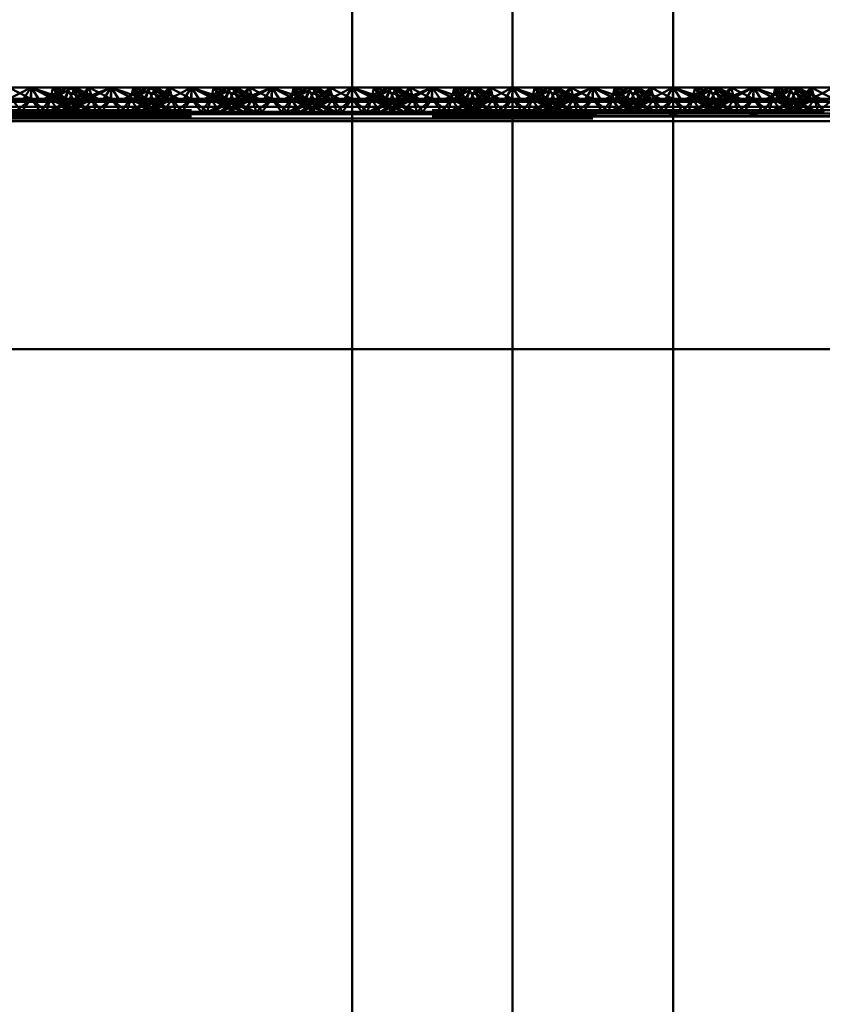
# Paper-space layout 'Layout1' of a CAD drawing. Extents: x -2 to 1033, y -36 to 596.
# Tile 180 of 256: x 371.47 to 373.97, y 444.89 to 447.96. Entities that reach past the tile are written whole.
import ezdxf

# ---------------------------------------------------------------- set-up
doc = ezdxf.new("R2010")
doc.units = 0
doc.linetypes.add('ACAD_ISO02W100', pattern=[15, 12, -3])
doc.linetypes.add('ACAD_ISO04W100', pattern=[30.5, 24, -3, 0.5, -3])
doc.layers.add('SS_ZEBRIK KOŠ', color=75, linetype='CONTINUOUS', lineweight=50)
doc.layers.add('SS_ZEBRIKY', color=24, linetype='CONTINUOUS', lineweight=50)

psp = doc.layouts.get("Layout1")

# ---------------------------------------------------------------- linework, layer by layer
at = {"layer": 'SS_ZEBRIK KOŠ', "color": 1, "linetype": 'Continuous', "ltscale": 0.25}
for p, q in [((372.5063, 546.985), (372.5063, 420.885)), ((373.5063, 420.885), (373.5063, 546.985))]:
    psp.add_line(p, q, dxfattribs=at)
at = {"layer": 'SS_ZEBRIK KOŠ', "color": 7, "linetype": 'ACAD_ISO04W100', "ltscale": 0.25}
psp.add_line((373.0063, 420.885), (373.0063, 546.985), dxfattribs=at)
at = {"layer": 'SS_ZEBRIKY', "color": 7, "linetype": 'Continuous', "ltscale": 0.25}
for p, q in [((371.4296, 447.7088), (371.5063, 447.7488)), ((371.5063, 447.7488), (371.4374, 447.7488)), ((371.5063, 447.7488), (371.4803, 447.7088)), ((371.5324, 447.7088), (371.5063, 447.7488)), ((371.5063, 447.7488), (371.583, 447.7088)), ((371.5063, 447.7488), (371.5966, 447.7122)), ((371.5753, 447.7488), (371.5063, 447.7488)), ((371.5753, 447.7488), (371.5966, 447.7122)), ((371.5753, 447.7488), (371.6134, 447.713)), ((371.6258, 447.7488), (371.5753, 447.7488)), ((371.6258, 447.7488), (371.6134, 447.713)), ((371.6258, 447.7488), (371.6889, 447.713)), ((371.6442, 447.7488), (371.6258, 447.7488)), ((371.6442, 447.7488), (371.6889, 447.713)), ((371.7158, 447.713), (371.6442, 447.7488)), ((371.6874, 447.7488), (371.6442, 447.7488)), ((371.6728, 447.7345), (371.6874, 447.7488)), ((371.6874, 447.7488), (371.7553, 447.713)), ((371.7563, 447.7488), (371.6874, 447.7488)), ((371.7563, 447.7488), (371.7553, 447.713)), ((371.7563, 447.7488), (371.8226, 447.7259)), ((371.8253, 447.7488), (371.7563, 447.7488)), ((371.8684, 447.7488), (371.7969, 447.713)), ((371.8243, 447.713), (371.8869, 447.7488)), ((371.8243, 447.713), (371.8684, 447.7488)), ((371.8253, 447.7488), (371.8393, 447.7343)), ((371.8253, 447.7488), (371.8516, 447.7404)), ((371.8684, 447.7488), (371.8253, 447.7488)), ((371.8869, 447.7488), (371.8684, 447.7488)), ((371.8993, 447.713), (371.8869, 447.7488)), ((371.9374, 447.7488), (371.8869, 447.7488)), ((371.8993, 447.713), (371.9374, 447.7488)), ((371.9161, 447.7122), (371.9374, 447.7488)), ((371.9296, 447.7088), (372.0063, 447.7488)), ((371.9296, 447.7088), (371.9374, 447.7488)), ((372.0063, 447.7488), (371.9374, 447.7488)), ((372.0063, 447.7488), (371.9803, 447.7088)), ((372.0324, 447.7088), (372.0063, 447.7488)), ((372.0063, 447.7488), (372.083, 447.7088)), ((372.0063, 447.7488), (372.0966, 447.7122)), ((372.0753, 447.7488), (372.0063, 447.7488)), ((372.0753, 447.7488), (372.0966, 447.7122)), ((372.0753, 447.7488), (372.1134, 447.713)), ((372.1258, 447.7488), (372.0753, 447.7488)), ((372.1258, 447.7488), (372.1134, 447.713)), ((372.1258, 447.7488), (372.1889, 447.713)), ((372.1442, 447.7488), (372.1258, 447.7488)), ((372.1442, 447.7488), (372.1889, 447.713)), ((372.2158, 447.713), (372.1442, 447.7488)), ((372.1874, 447.7488), (372.1442, 447.7488)), ((372.1728, 447.7345), (372.1874, 447.7488)), ((372.1874, 447.7488), (372.2553, 447.713)), ((372.2563, 447.7488), (372.1874, 447.7488)), ((372.2563, 447.7488), (372.2553, 447.713)), ((372.2563, 447.7488), (372.3226, 447.7259)), ((372.3253, 447.7488), (372.2563, 447.7488)), ((372.3684, 447.7488), (372.2969, 447.713)), ((372.3243, 447.713), (372.3869, 447.7488)), ((372.3243, 447.713), (372.3684, 447.7488)), ((372.3253, 447.7488), (372.3393, 447.7343)), ((372.3253, 447.7488), (372.3516, 447.7404)), ((372.3684, 447.7488), (372.3253, 447.7488)), ((372.3869, 447.7488), (372.3684, 447.7488)), ((372.3993, 447.713), (372.3869, 447.7488)), ((372.4374, 447.7488), (372.3869, 447.7488)), ((372.3993, 447.713), (372.4374, 447.7488)), ((372.4161, 447.7122), (372.4374, 447.7488)), ((372.4296, 447.7088), (372.5063, 447.7488)), ((372.4374, 447.7488), (372.4296, 447.7088)), ((372.5063, 447.7488), (372.4374, 447.7488)), ((372.4803, 447.7088), (372.5063, 447.7488)), ((373.5324, 447.7088), (373.5063, 447.7488)), ((373.5063, 447.7488), (373.583, 447.7088)), ((373.5063, 447.7488), (373.5966, 447.7122)), ((373.5753, 447.7488), (373.5063, 447.7488)), ((373.5753, 447.7488), (373.5966, 447.7122)), ((373.5753, 447.7488), (373.6134, 447.713)), ((373.6258, 447.7488), (373.5753, 447.7488)), ((373.6258, 447.7488), (373.6134, 447.713)), ((373.6258, 447.7488), (373.6889, 447.713)), ((373.6442, 447.7488), (373.6258, 447.7488)), ((373.6442, 447.7488), (373.6889, 447.713)), ((373.7158, 447.713), (373.6442, 447.7488)), ((373.6874, 447.7488), (373.6442, 447.7488)), ((373.6874, 447.7488), (373.6728, 447.7345)), ((373.7553, 447.713), (373.6874, 447.7488)), ((373.7563, 447.7488), (373.6874, 447.7488)), ((373.7553, 447.713), (373.7563, 447.7488)), ((373.7563, 447.7488), (373.8226, 447.7259)), ((373.8253, 447.7488), (373.7563, 447.7488)), ((373.8684, 447.7488), (373.7969, 447.713)), ((373.8869, 447.7488), (373.8243, 447.713)), ((373.8243, 447.713), (373.8684, 447.7488)), ((373.8253, 447.7488), (373.8393, 447.7343)), ((373.8253, 447.7488), (373.8516, 447.7404)), ((373.8684, 447.7488), (373.8253, 447.7488)), ((373.8869, 447.7488), (373.8684, 447.7488)), ((373.8993, 447.713), (373.8869, 447.7488)), ((373.9374, 447.7488), (373.8869, 447.7488)), ((373.8993, 447.713), (373.9374, 447.7488)), ((373.9161, 447.7122), (373.9374, 447.7488)), ((373.9296, 447.7088), (374.0063, 447.7488)), ((373.9374, 447.7488), (373.9296, 447.7088)), ((374.0063, 447.7488), (373.9374, 447.7488)), ((372.5063, 447.7035), (369.0063, 447.7035)), ((371.4296, 447.7088), (371.5063, 447.7035)), ((371.4296, 447.7088), (371.4803, 447.7088)), ((371.4803, 447.7088), (371.5063, 447.7035)), ((371.4803, 447.7088), (371.5324, 447.7088)), ((371.5063, 447.7035), (371.583, 447.7088)), ((371.5063, 447.7035), (371.5324, 447.7088)), ((371.5324, 447.7088), (371.583, 447.7088)), ((371.583, 447.7088), (371.5966, 447.7122)), ((371.583, 447.7088), (371.9296, 447.7088)), ((371.5966, 447.7122), (371.6134, 447.713)), ((371.5966, 447.7122), (371.9161, 447.7122)), ((371.8993, 447.713), (371.6134, 447.713)), ((371.9161, 447.7122), (371.8993, 447.713)), ((371.9161, 447.7122), (371.9296, 447.7088)), ((371.9296, 447.7088), (372.0063, 447.7035)), ((371.9296, 447.7088), (371.9803, 447.7088)), ((371.9803, 447.7088), (372.0063, 447.7035)), ((371.9803, 447.7088), (372.0324, 447.7088)), ((372.083, 447.7088), (372.0063, 447.7035)), ((372.0063, 447.7035), (372.0324, 447.7088)), ((372.0324, 447.7088), (372.083, 447.7088)), ((372.0966, 447.7122), (372.083, 447.7088)), ((372.083, 447.7088), (372.4296, 447.7088)), ((372.1134, 447.713), (372.0966, 447.7122)), ((372.0966, 447.7122), (372.4161, 447.7122)), ((372.3993, 447.713), (372.1134, 447.713)), ((372.4161, 447.7122), (372.3993, 447.713)), ((372.4161, 447.7122), (372.4296, 447.7088)), ((372.4296, 447.7088), (372.5063, 447.7035)), ((372.4296, 447.7088), (372.4803, 447.7088)), ((372.5063, 447.7035), (372.4803, 447.7088)), ((372.4803, 447.7088), (372.5063, 447.7088)), ((373.5063, 447.7088), (373.5324, 447.7088)), ((373.583, 447.7088), (373.5063, 447.7035)), ((373.5063, 447.7035), (373.5324, 447.7088)), ((377.0063, 447.7035), (373.5063, 447.7035)), ((373.5324, 447.7088), (373.583, 447.7088)), ((373.5966, 447.7122), (373.583, 447.7088)), ((373.583, 447.7088), (373.9296, 447.7088)), ((373.6134, 447.713), (373.5966, 447.7122)), ((373.5966, 447.7122), (373.9161, 447.7122)), ((373.8993, 447.713), (373.6134, 447.713)), ((373.9161, 447.7122), (373.8993, 447.713)), ((373.9161, 447.7122), (373.9296, 447.7088)), ((373.9296, 447.7088), (374.0063, 447.7035)), ((373.9296, 447.7088), (373.9803, 447.7088)), ((369.0063, 447.6879), (372.5063, 447.6879)), ((373.5063, 447.6879), (377.0063, 447.6879)), ((369.0063, 447.6669), (372.5063, 447.6669)), ((372.5063, 447.643), (369.0063, 447.643)), ((373.5063, 447.6669), (377.0063, 447.6669)), ((377.0063, 447.643), (373.5063, 447.643)), ((372.5063, 446.933), (369.0063, 446.933)), ((377.0063, 446.933), (373.5063, 446.933))]:
    psp.add_line(p, q, dxfattribs=at)
at = {"layer": 'SS_ZEBRIKY', "color": 3, "linetype": 'ACAD_ISO02W100', "ltscale": 0.25}
for p, q in [((371.4374, 447.7488), (371.5053, 447.713)), ((371.5063, 447.7488), (371.5053, 447.713)), ((371.5063, 447.7488), (371.6099, 447.713)), ((371.5063, 447.7488), (371.5063, 447.713)), ((371.6184, 447.7488), (371.5469, 447.713)), ((371.5663, 447.713), (371.5753, 447.7488)), ((371.6369, 447.7488), (371.5743, 447.713)), ((371.6184, 447.7488), (371.5743, 447.713)), ((371.5748, 447.713), (371.6369, 447.7488)), ((371.5748, 447.713), (371.6184, 447.7488)), ((371.6099, 447.713), (371.5753, 447.7488)), ((371.6869, 447.713), (371.5753, 447.7488)), ((371.6103, 447.713), (371.6258, 447.7488)), ((371.6184, 447.7488), (371.6313, 447.723)), ((371.6869, 447.713), (371.6258, 447.7488)), ((371.7158, 447.713), (371.6258, 447.7488)), ((371.6263, 447.713), (371.6442, 447.7488)), ((371.6369, 447.7488), (371.6493, 447.713)), ((371.6401, 447.7406), (371.6369, 447.7488)), ((371.6524, 447.713), (371.6369, 447.7488)), ((371.6369, 447.7488), (371.6403, 447.741)), ((371.651, 447.713), (371.6401, 447.7406)), ((371.6403, 447.741), (371.6524, 447.713)), ((371.6493, 447.713), (371.6874, 447.7488)), ((371.651, 447.713), (371.6728, 447.7345)), ((371.6661, 447.7122), (371.7563, 447.7488)), ((371.6661, 447.7122), (371.6874, 447.7488)), ((371.6796, 447.7088), (371.7563, 447.7488)), ((371.6936, 447.7241), (371.6874, 447.7488)), ((371.6963, 447.713), (371.6874, 447.7488)), ((371.7563, 447.7488), (371.7303, 447.7088)), ((371.7563, 447.7488), (371.7824, 447.7088)), ((371.7563, 447.7488), (371.833, 447.7088)), ((371.7563, 447.7488), (371.7563, 447.713)), ((371.8253, 447.7488), (371.8163, 447.713)), ((371.8869, 447.7488), (371.8248, 447.713)), ((371.8248, 447.713), (371.8684, 447.7488)), ((371.8253, 447.7488), (371.833, 447.7088)), ((371.8253, 447.7488), (371.8466, 447.7122)), ((371.8253, 447.7488), (371.8634, 447.713)), ((371.8393, 447.7343), (371.8599, 447.713)), ((371.8516, 447.7404), (371.9369, 447.713)), ((371.8758, 447.7488), (371.8603, 447.713)), ((371.8758, 447.7488), (371.8634, 447.713)), ((371.8684, 447.7488), (371.8863, 447.713)), ((371.8758, 447.7488), (371.9369, 447.713)), ((371.9389, 447.713), (371.8758, 447.7488)), ((371.8758, 447.7488), (371.9658, 447.713)), ((371.8763, 447.713), (371.8942, 447.7488)), ((371.8869, 447.7488), (371.901, 447.713)), ((371.8869, 447.7488), (371.9024, 447.713)), ((371.9389, 447.713), (371.8942, 447.7488)), ((371.9658, 447.713), (371.8942, 447.7488)), ((371.9374, 447.7488), (371.901, 447.713)), ((371.9374, 447.7488), (371.9463, 447.713)), ((371.9374, 447.7488), (372.0053, 447.713)), ((372.0063, 447.7488), (372.0053, 447.713)), ((372.1099, 447.713), (372.0063, 447.7488)), ((372.0063, 447.7488), (372.0063, 447.713)), ((372.1184, 447.7488), (372.0469, 447.713)), ((372.0663, 447.713), (372.0753, 447.7488)), ((372.1369, 447.7488), (372.0743, 447.713)), ((372.1184, 447.7488), (372.0743, 447.713)), ((372.0748, 447.713), (372.1369, 447.7488)), ((372.0748, 447.713), (372.1184, 447.7488)), ((372.1099, 447.713), (372.0753, 447.7488)), ((372.1869, 447.713), (372.0753, 447.7488)), ((372.1103, 447.713), (372.1258, 447.7488)), ((372.1184, 447.7488), (372.1313, 447.723)), ((372.1869, 447.713), (372.1258, 447.7488)), ((372.2158, 447.713), (372.1258, 447.7488)), ((372.1263, 447.713), (372.1442, 447.7488)), ((372.1369, 447.7488), (372.1493, 447.713)), ((372.1401, 447.7406), (372.1369, 447.7488)), ((372.1403, 447.741), (372.1369, 447.7488)), ((372.1524, 447.713), (372.1369, 447.7488)), ((372.151, 447.713), (372.1401, 447.7406)), ((372.1524, 447.713), (372.1403, 447.741)), ((372.1493, 447.713), (372.1874, 447.7488)), ((372.151, 447.713), (372.1728, 447.7345)), ((372.1661, 447.7122), (372.2563, 447.7488)), ((372.1661, 447.7122), (372.1874, 447.7488)), ((372.1796, 447.7088), (372.2563, 447.7488)), ((372.1963, 447.713), (372.1874, 447.7488)), ((372.1936, 447.7241), (372.1874, 447.7488)), ((372.2563, 447.7488), (372.2303, 447.7088)), ((372.2824, 447.7088), (372.2563, 447.7488)), ((372.2563, 447.7488), (372.333, 447.7088)), ((372.2563, 447.713), (372.2563, 447.7488)), ((372.3253, 447.7488), (372.3163, 447.713)), ((372.3253, 447.7488), (372.3191, 447.7241)), ((372.3869, 447.7488), (372.3248, 447.713)), ((372.3248, 447.713), (372.3684, 447.7488)), ((372.333, 447.7088), (372.3253, 447.7488)), ((372.3253, 447.7488), (372.3466, 447.7122)), ((372.3253, 447.7488), (372.3634, 447.713)), ((372.3393, 447.7343), (372.3599, 447.713)), ((372.3516, 447.7404), (372.3767, 447.7323)), ((372.3758, 447.7488), (372.3603, 447.713)), ((372.3758, 447.7488), (372.3634, 447.713)), ((372.3684, 447.7488), (372.3863, 447.713)), ((372.3758, 447.7488), (372.4369, 447.713)), ((372.3758, 447.7488), (372.4389, 447.713)), ((372.3758, 447.7488), (372.4658, 447.713)), ((372.3763, 447.713), (372.3942, 447.7488)), ((372.3767, 447.7323), (372.4369, 447.713)), ((372.3869, 447.7488), (372.401, 447.713)), ((372.3869, 447.7488), (372.4024, 447.713)), ((372.4389, 447.713), (372.3942, 447.7488)), ((372.4658, 447.713), (372.3942, 447.7488)), ((372.4374, 447.7488), (372.401, 447.713)), ((372.4374, 447.7488), (372.4463, 447.713)), ((372.4374, 447.7488), (372.5053, 447.713)), ((372.5063, 447.7488), (372.5053, 447.713)), ((372.5324, 447.7088), (372.5063, 447.7488)), ((372.5063, 447.7488), (372.583, 447.7088)), ((372.5063, 447.7488), (372.5966, 447.7122)), ((372.6099, 447.713), (372.5063, 447.7488)), ((372.5753, 447.7488), (372.5063, 447.7488)), ((372.6184, 447.7488), (372.5469, 447.713)), ((372.5663, 447.713), (372.5753, 447.7488)), ((372.6369, 447.7488), (372.5743, 447.713)), ((372.5743, 447.713), (372.6184, 447.7488)), ((372.5748, 447.713), (372.6369, 447.7488)), ((372.5748, 447.713), (372.6184, 447.7488)), ((372.5753, 447.7488), (372.5966, 447.7122)), ((372.6099, 447.713), (372.5753, 447.7488)), ((372.5753, 447.7488), (372.6134, 447.713)), ((372.6869, 447.713), (372.5753, 447.7488)), ((372.6258, 447.7488), (372.5753, 447.7488)), ((372.6103, 447.713), (372.6258, 447.7488)), ((372.6258, 447.7488), (372.6134, 447.713)), ((372.6184, 447.7488), (372.6313, 447.723)), ((372.6869, 447.713), (372.6258, 447.7488)), ((372.6258, 447.7488), (372.6889, 447.713)), ((372.7158, 447.713), (372.6258, 447.7488)), ((372.6442, 447.7488), (372.6258, 447.7488)), ((372.6263, 447.713), (372.6442, 447.7488)), ((372.6493, 447.713), (372.6369, 447.7488)), ((372.6401, 447.7406), (372.6369, 447.7488)), ((372.6524, 447.713), (372.6369, 447.7488)), ((372.6403, 447.741), (372.6369, 447.7488)), ((372.651, 447.713), (372.6401, 447.7406)), ((372.6524, 447.713), (372.6403, 447.741)), ((372.6442, 447.7488), (372.6889, 447.713)), ((372.7158, 447.713), (372.6442, 447.7488)), ((372.6874, 447.7488), (372.6442, 447.7488)), ((372.6493, 447.713), (372.6874, 447.7488)), ((372.6728, 447.7345), (372.651, 447.713)), ((372.6661, 447.7122), (372.7563, 447.7488)), ((372.6661, 447.7122), (372.6874, 447.7488)), ((372.6874, 447.7488), (372.6728, 447.7345)), ((372.6796, 447.7088), (372.7563, 447.7488)), ((372.6936, 447.7241), (372.6874, 447.7488)), ((372.6963, 447.713), (372.6874, 447.7488)), ((372.7553, 447.713), (372.6874, 447.7488)), ((372.7563, 447.7488), (372.6874, 447.7488)), ((372.7563, 447.7488), (372.7303, 447.7088)), ((372.7553, 447.713), (372.7563, 447.7488)), ((372.7824, 447.7088), (372.7563, 447.7488)), ((372.7563, 447.7488), (372.833, 447.7088)), ((372.7563, 447.7488), (372.8226, 447.7259)), ((372.8253, 447.7488), (372.7563, 447.7488)), ((372.7563, 447.713), (372.7563, 447.7488)), ((372.8684, 447.7488), (372.7969, 447.713)), ((372.8253, 447.7488), (372.8163, 447.713)), ((372.8869, 447.7488), (372.8243, 447.713)), ((372.8243, 447.713), (372.8684, 447.7488)), ((372.8869, 447.7488), (372.8248, 447.713)), ((372.8248, 447.713), (372.8684, 447.7488)), ((372.8253, 447.7488), (372.833, 447.7088)), ((372.8253, 447.7488), (372.8466, 447.7122)), ((372.8253, 447.7488), (372.8393, 447.7343)), ((372.8253, 447.7488), (372.8634, 447.713)), ((372.8253, 447.7488), (372.8516, 447.7404)), ((372.8684, 447.7488), (372.8253, 447.7488)), ((372.8393, 447.7343), (372.8599, 447.713)), ((372.8516, 447.7404), (372.9369, 447.713)), ((372.8758, 447.7488), (372.8603, 447.713)), ((372.8758, 447.7488), (372.8634, 447.713)), ((372.8684, 447.7488), (372.8863, 447.713)), ((372.8869, 447.7488), (372.8684, 447.7488)), ((372.8758, 447.7488), (372.9369, 447.713)), ((372.8758, 447.7488), (372.9389, 447.713)), ((372.8758, 447.7488), (372.9658, 447.713)), ((372.8763, 447.713), (372.8942, 447.7488)), ((372.8993, 447.713), (372.8869, 447.7488)), ((372.8869, 447.7488), (372.901, 447.713)), ((372.8869, 447.7488), (372.9024, 447.713)), ((372.9374, 447.7488), (372.8869, 447.7488)), ((372.9389, 447.713), (372.8942, 447.7488)), ((372.9658, 447.713), (372.8942, 447.7488)), ((372.8993, 447.713), (372.9374, 447.7488)), ((372.9374, 447.7488), (372.901, 447.713)), ((372.9161, 447.7122), (372.9374, 447.7488)), ((372.9296, 447.7088), (373.0063, 447.7488)), ((372.9296, 447.7088), (372.9374, 447.7488)), ((372.9374, 447.7488), (372.9463, 447.713)), ((372.9374, 447.7488), (373.0053, 447.713)), ((373.0063, 447.7488), (372.9374, 447.7488)), ((372.9803, 447.7088), (373.0063, 447.7488)), ((373.0063, 447.7488), (373.0053, 447.713)), ((373.0324, 447.7088), (373.0063, 447.7488)), ((373.0063, 447.7488), (373.083, 447.7088)), ((373.0063, 447.7488), (373.0966, 447.7122)), ((373.1099, 447.713), (373.0063, 447.7488)), ((373.0753, 447.7488), (373.0063, 447.7488)), ((373.0063, 447.7488), (373.0063, 447.713)), ((373.1184, 447.7488), (373.0469, 447.713)), ((373.0663, 447.713), (373.0753, 447.7488)), ((373.1369, 447.7488), (373.0743, 447.713)), ((373.0743, 447.713), (373.1184, 447.7488)), ((373.0748, 447.713), (373.1369, 447.7488)), ((373.0748, 447.713), (373.1184, 447.7488)), ((373.0753, 447.7488), (373.0966, 447.7122)), ((373.1099, 447.713), (373.0753, 447.7488)), ((373.0753, 447.7488), (373.1134, 447.713)), ((373.0753, 447.7488), (373.1869, 447.713)), ((373.1258, 447.7488), (373.0753, 447.7488)), ((373.1103, 447.713), (373.1258, 447.7488)), ((373.1258, 447.7488), (373.1134, 447.713)), ((373.1184, 447.7488), (373.1313, 447.723)), ((373.1869, 447.713), (373.1258, 447.7488)), ((373.1258, 447.7488), (373.1889, 447.713)), ((373.2158, 447.713), (373.1258, 447.7488)), ((373.1442, 447.7488), (373.1258, 447.7488)), ((373.1263, 447.713), (373.1442, 447.7488)), ((373.1493, 447.713), (373.1369, 447.7488)), ((373.1401, 447.7406), (373.1369, 447.7488)), ((373.1403, 447.741), (373.1369, 447.7488)), ((373.1524, 447.713), (373.1369, 447.7488)), ((373.151, 447.713), (373.1401, 447.7406)), ((373.1524, 447.713), (373.1403, 447.741)), ((373.1442, 447.7488), (373.1889, 447.713)), ((373.2158, 447.713), (373.1442, 447.7488)), ((373.1874, 447.7488), (373.1442, 447.7488)), ((373.1493, 447.713), (373.1874, 447.7488)), ((373.1728, 447.7345), (373.151, 447.713)), ((373.1661, 447.7122), (373.2563, 447.7488)), ((373.1661, 447.7122), (373.1874, 447.7488)), ((373.1874, 447.7488), (373.1728, 447.7345)), ((373.1796, 447.7088), (373.2563, 447.7488)), ((373.1963, 447.713), (373.1874, 447.7488)), ((373.1936, 447.7241), (373.1874, 447.7488)), ((373.2553, 447.713), (373.1874, 447.7488)), ((373.2563, 447.7488), (373.1874, 447.7488)), ((373.2563, 447.7488), (373.2303, 447.7088)), ((373.2553, 447.713), (373.2563, 447.7488)), ((373.2824, 447.7088), (373.2563, 447.7488)), ((373.2563, 447.7488), (373.333, 447.7088)), ((373.2563, 447.7488), (373.3226, 447.7259)), ((373.3253, 447.7488), (373.2563, 447.7488)), ((373.2563, 447.7488), (373.2563, 447.713)), ((373.3684, 447.7488), (373.2969, 447.713)), ((373.3253, 447.7488), (373.3163, 447.713)), ((373.3253, 447.7488), (373.3191, 447.7241)), ((373.3869, 447.7488), (373.3243, 447.713)), ((373.3243, 447.713), (373.3684, 447.7488)), ((373.3869, 447.7488), (373.3248, 447.713)), ((373.3248, 447.713), (373.3684, 447.7488)), ((373.3253, 447.7488), (373.333, 447.7088)), ((373.3253, 447.7488), (373.3466, 447.7122)), ((373.3253, 447.7488), (373.3393, 447.7343)), ((373.3253, 447.7488), (373.3634, 447.713)), ((373.3253, 447.7488), (373.3516, 447.7404)), ((373.3684, 447.7488), (373.3253, 447.7488)), ((373.3393, 447.7343), (373.3599, 447.713)), ((373.3516, 447.7404), (373.4369, 447.713)), ((373.3758, 447.7488), (373.3603, 447.713)), ((373.3758, 447.7488), (373.3634, 447.713)), ((373.3684, 447.7488), (373.3863, 447.713)), ((373.3869, 447.7488), (373.3684, 447.7488)), ((373.3758, 447.7488), (373.4369, 447.713)), ((373.3758, 447.7488), (373.4389, 447.713)), ((373.3758, 447.7488), (373.4658, 447.713)), ((373.3763, 447.713), (373.3942, 447.7488)), ((373.3993, 447.713), (373.3869, 447.7488)), ((373.3869, 447.7488), (373.401, 447.713)), ((373.3869, 447.7488), (373.4024, 447.713)), ((373.4374, 447.7488), (373.3869, 447.7488)), ((373.4389, 447.713), (373.3942, 447.7488)), ((373.4658, 447.713), (373.3942, 447.7488)), ((373.3993, 447.713), (373.4374, 447.7488)), ((373.4374, 447.7488), (373.401, 447.713)), ((373.4161, 447.7122), (373.4374, 447.7488)), ((373.4296, 447.7088), (373.5063, 447.7488)), ((373.4296, 447.7088), (373.4374, 447.7488)), ((373.4374, 447.7488), (373.4463, 447.713)), ((373.4374, 447.7488), (373.5053, 447.713)), ((373.5063, 447.7488), (373.4374, 447.7488)), ((373.5063, 447.7488), (373.4803, 447.7088)), ((373.5063, 447.7488), (373.5053, 447.713)), ((373.5063, 447.7488), (373.6099, 447.713)), ((373.6184, 447.7488), (373.5469, 447.713)), ((373.5663, 447.713), (373.5753, 447.7488)), ((373.5743, 447.713), (373.6369, 447.7488)), ((373.5743, 447.713), (373.6184, 447.7488)), ((373.5748, 447.713), (373.6369, 447.7488)), ((373.5748, 447.713), (373.6184, 447.7488)), ((373.6099, 447.713), (373.5753, 447.7488)), ((373.6869, 447.713), (373.5753, 447.7488)), ((373.6103, 447.713), (373.6258, 447.7488)), ((373.6184, 447.7488), (373.6313, 447.723)), ((373.6869, 447.713), (373.6258, 447.7488)), ((373.7158, 447.713), (373.6258, 447.7488)), ((373.6263, 447.713), (373.6442, 447.7488)), ((373.6493, 447.713), (373.6369, 447.7488)), ((373.6401, 447.7406), (373.6369, 447.7488)), ((373.6524, 447.713), (373.6369, 447.7488)), ((373.6369, 447.7488), (373.6403, 447.741)), ((373.651, 447.713), (373.6401, 447.7406)), ((373.6403, 447.741), (373.6524, 447.713)), ((373.6493, 447.713), (373.6874, 447.7488)), ((373.6728, 447.7345), (373.651, 447.713)), ((373.6661, 447.7122), (373.7563, 447.7488)), ((373.6661, 447.7122), (373.6874, 447.7488)), ((373.6796, 447.7088), (373.7563, 447.7488)), ((373.6936, 447.7241), (373.6874, 447.7488)), ((373.6963, 447.713), (373.6874, 447.7488)), ((373.7563, 447.7488), (373.7303, 447.7088)), ((373.7563, 447.7488), (373.7824, 447.7088)), ((373.7563, 447.7488), (373.833, 447.7088)), ((373.7563, 447.7488), (373.7563, 447.713)), ((373.8253, 447.7488), (373.8163, 447.713)), ((373.8869, 447.7488), (373.8248, 447.713)), ((373.8248, 447.713), (373.8684, 447.7488)), ((373.8253, 447.7488), (373.833, 447.7088)), ((373.8253, 447.7488), (373.8466, 447.7122)), ((373.8253, 447.7488), (373.8634, 447.713)), ((373.8393, 447.7343), (373.8599, 447.713)), ((373.8516, 447.7404), (373.9369, 447.713)), ((373.8758, 447.7488), (373.8603, 447.713)), ((373.8758, 447.7488), (373.8634, 447.713)), ((373.8684, 447.7488), (373.8863, 447.713)), ((373.8758, 447.7488), (373.9369, 447.713)), ((373.8758, 447.7488), (373.9389, 447.713)), ((373.8758, 447.7488), (373.9658, 447.713)), ((373.8763, 447.713), (373.8942, 447.7488)), ((373.8869, 447.7488), (373.901, 447.713)), ((373.8869, 447.7488), (373.9024, 447.713)), ((373.9389, 447.713), (373.8942, 447.7488)), ((373.9658, 447.713), (373.8942, 447.7488)), ((373.9374, 447.7488), (373.901, 447.713)), ((373.9374, 447.7488), (373.9463, 447.713)), ((373.9374, 447.7488), (374.0053, 447.713)), ((371.4161, 447.7122), (371.5966, 447.7122)), ((371.4463, 447.713), (371.4764, 447.673)), ((371.5063, 447.713), (371.4463, 447.713)), ((371.5063, 447.713), (371.4579, 447.673)), ((371.4764, 447.673), (371.5063, 447.713)), ((371.5063, 447.713), (371.5363, 447.673)), ((371.5063, 447.713), (371.5548, 447.673)), ((371.5663, 447.713), (371.5063, 447.713)), ((371.5363, 447.673), (371.5663, 447.713)), ((371.5548, 447.673), (371.5663, 447.713)), ((371.6313, 447.7105), (371.5583, 447.673)), ((371.5583, 447.673), (371.6382, 447.707)), ((371.5663, 447.713), (371.5935, 447.673)), ((371.6403, 447.673), (371.5663, 447.713)), ((371.5663, 447.713), (371.6679, 447.673)), ((371.6103, 447.713), (371.5663, 447.713)), ((371.5683, 447.673), (371.6524, 447.713)), ((371.6363, 447.713), (371.5683, 447.673)), ((371.5948, 447.673), (371.6413, 447.7053)), ((371.6403, 447.673), (371.6103, 447.713)), ((371.6103, 447.713), (371.6679, 447.673)), ((371.6944, 447.673), (371.6103, 447.713)), ((371.6103, 447.713), (371.7043, 447.673)), ((371.6134, 447.713), (371.6103, 447.713)), ((371.6224, 447.673), (371.6963, 447.713)), ((371.6224, 447.673), (371.6524, 447.713)), ((371.6944, 447.673), (371.6263, 447.713)), ((371.7043, 447.673), (371.6263, 447.713)), ((371.6313, 447.723), (371.6363, 447.713)), ((371.6363, 447.713), (371.6313, 447.7105)), ((371.6382, 447.707), (371.6524, 447.713)), ((371.6413, 447.7053), (371.6524, 447.713)), ((371.6493, 447.713), (371.6661, 447.7122)), ((371.6568, 447.6974), (371.6963, 447.713)), ((371.6661, 447.7122), (371.6796, 447.7088)), ((371.6783, 447.6864), (371.6963, 447.713)), ((371.6796, 447.7088), (371.7563, 447.7035)), ((371.6963, 447.713), (371.6936, 447.7241)), ((371.7079, 447.673), (371.6963, 447.713)), ((371.6963, 447.713), (371.7264, 447.673)), ((371.7079, 447.673), (371.7563, 447.713)), ((371.7563, 447.713), (371.7264, 447.673)), ((371.7303, 447.7088), (371.7563, 447.7035)), ((371.7563, 447.713), (371.7863, 447.673)), ((371.7563, 447.713), (371.8048, 447.673)), ((371.7563, 447.7035), (371.833, 447.7088)), ((371.7824, 447.7088), (371.7563, 447.7035)), ((371.7863, 447.673), (371.8163, 447.713)), ((371.8163, 447.713), (371.8048, 447.673)), ((371.8083, 447.673), (371.9024, 447.713)), ((371.8863, 447.713), (371.8083, 447.673)), ((371.8191, 447.7241), (371.8163, 447.713)), ((371.8163, 447.713), (371.8344, 447.6864)), ((371.8163, 447.713), (371.8903, 447.673)), ((371.8163, 447.713), (371.8559, 447.6974)), ((371.9024, 447.713), (371.8183, 447.673)), ((371.8863, 447.713), (371.8183, 447.673)), ((371.8226, 447.7259), (371.8599, 447.713)), ((371.833, 447.7088), (371.8466, 447.7122)), ((371.8448, 447.673), (371.9463, 447.713)), ((371.8448, 447.673), (371.9024, 447.713)), ((371.8634, 447.713), (371.8466, 447.7122)), ((371.8603, 447.713), (371.8903, 447.673)), ((371.8603, 447.713), (371.8713, 447.7053)), ((371.8603, 447.713), (371.9444, 447.673)), ((371.8745, 447.707), (371.8603, 447.713)), ((371.8713, 447.7053), (371.9179, 447.673)), ((371.9463, 447.713), (371.8724, 447.673)), ((371.9024, 447.713), (371.8724, 447.673)), ((371.9543, 447.673), (371.8745, 447.707)), ((371.8763, 447.713), (371.9444, 447.673)), ((371.8813, 447.7105), (371.8763, 447.713)), ((371.9543, 447.673), (371.8813, 447.7105)), ((371.9024, 447.713), (371.8993, 447.713)), ((371.9463, 447.713), (371.9024, 447.713)), ((371.9161, 447.7122), (372.0966, 447.7122)), ((371.9463, 447.713), (371.9192, 447.673)), ((371.9463, 447.713), (371.9579, 447.673)), ((371.9463, 447.713), (371.9764, 447.673)), ((372.0063, 447.713), (371.9463, 447.713)), ((372.0063, 447.713), (371.9579, 447.673)), ((371.9764, 447.673), (372.0063, 447.713)), ((372.0363, 447.673), (372.0063, 447.713)), ((372.0548, 447.673), (372.0063, 447.713)), ((372.0663, 447.713), (372.0063, 447.713)), ((372.0363, 447.673), (372.0663, 447.713)), ((372.0548, 447.673), (372.0663, 447.713)), ((372.1313, 447.7105), (372.0583, 447.673)), ((372.0583, 447.673), (372.1382, 447.707)), ((372.0663, 447.713), (372.0935, 447.673)), ((372.1403, 447.673), (372.0663, 447.713)), ((372.0663, 447.713), (372.1679, 447.673)), ((372.1103, 447.713), (372.0663, 447.713)), ((372.0683, 447.673), (372.1524, 447.713)), ((372.0683, 447.673), (372.1363, 447.713)), ((372.0948, 447.673), (372.1413, 447.7053)), ((372.1403, 447.673), (372.1103, 447.713)), ((372.1103, 447.713), (372.1679, 447.673)), ((372.1944, 447.673), (372.1103, 447.713)), ((372.1103, 447.713), (372.2043, 447.673)), ((372.1134, 447.713), (372.1103, 447.713)), ((372.1224, 447.673), (372.1963, 447.713)), ((372.1224, 447.673), (372.1524, 447.713)), ((372.1944, 447.673), (372.1263, 447.713)), ((372.2043, 447.673), (372.1263, 447.713)), ((372.1313, 447.723), (372.1363, 447.713)), ((372.1363, 447.713), (372.1313, 447.7105)), ((372.1382, 447.707), (372.1524, 447.713)), ((372.1413, 447.7053), (372.1524, 447.713)), ((372.1493, 447.713), (372.1661, 447.7122)), ((372.1568, 447.6974), (372.1963, 447.713)), ((372.1661, 447.7122), (372.1796, 447.7088)), ((372.1783, 447.6864), (372.1963, 447.713)), ((372.1796, 447.7088), (372.2563, 447.7035)), ((372.1963, 447.713), (372.1936, 447.7241)), ((372.2079, 447.673), (372.1963, 447.713)), ((372.1963, 447.713), (372.2264, 447.673)), ((372.2079, 447.673), (372.2563, 447.713)), ((372.2264, 447.673), (372.2563, 447.713)), ((372.2303, 447.7088), (372.2563, 447.7035)), ((372.2563, 447.713), (372.2863, 447.673)), ((372.2563, 447.713), (372.3048, 447.673)), ((372.2563, 447.7035), (372.333, 447.7088)), ((372.2563, 447.7035), (372.2824, 447.7088)), ((372.2863, 447.673), (372.3163, 447.713)), ((372.3048, 447.673), (372.3163, 447.713)), ((372.3083, 447.673), (372.4024, 447.713)), ((372.3863, 447.713), (372.3083, 447.673)), ((372.3163, 447.713), (372.3344, 447.6864)), ((372.3163, 447.713), (372.3903, 447.673)), ((372.3163, 447.713), (372.3559, 447.6974)), ((372.4024, 447.713), (372.3183, 447.673)), ((372.3863, 447.713), (372.3183, 447.673)), ((372.3226, 447.7259), (372.3599, 447.713)), ((372.333, 447.7088), (372.3466, 447.7122)), ((372.3448, 447.673), (372.4463, 447.713)), ((372.3448, 447.673), (372.4024, 447.713)), ((372.3634, 447.713), (372.3466, 447.7122)), ((372.3603, 447.713), (372.3903, 447.673)), ((372.3603, 447.713), (372.3713, 447.7053)), ((372.3603, 447.713), (372.4444, 447.673)), ((372.3745, 447.707), (372.3603, 447.713)), ((372.3713, 447.7053), (372.4179, 447.673)), ((372.4463, 447.713), (372.3724, 447.673)), ((372.4024, 447.713), (372.3724, 447.673)), ((372.4543, 447.673), (372.3745, 447.707)), ((372.3763, 447.713), (372.4444, 447.673)), ((372.3813, 447.7105), (372.3763, 447.713)), ((372.4543, 447.673), (372.3813, 447.7105)), ((372.4024, 447.713), (372.3993, 447.713)), ((372.4463, 447.713), (372.4024, 447.713)), ((372.4161, 447.7122), (373.5966, 447.7122)), ((372.4192, 447.673), (372.4463, 447.713)), ((372.4463, 447.713), (372.4579, 447.673)), ((372.4764, 447.673), (372.4463, 447.713)), ((372.5063, 447.713), (372.4463, 447.713)), ((372.4579, 447.673), (372.5063, 447.713)), ((372.4764, 447.673), (372.5063, 447.713)), ((372.5363, 447.673), (372.5063, 447.713)), ((372.5548, 447.673), (372.5063, 447.713)), ((372.5663, 447.713), (372.5063, 447.713)), ((372.5063, 447.7088), (372.5324, 447.7088)), ((372.5063, 447.7035), (372.583, 447.7088)), ((372.5063, 447.7035), (372.5324, 447.7088)), ((373.5063, 447.7035), (372.5063, 447.7035)), ((372.5324, 447.7088), (372.583, 447.7088)), ((372.5363, 447.673), (372.5663, 447.713)), ((372.5548, 447.673), (372.5663, 447.713)), ((372.5583, 447.673), (372.6524, 447.713)), ((372.6313, 447.7105), (372.5583, 447.673)), ((372.5663, 447.713), (372.5935, 447.673)), ((372.6403, 447.673), (372.5663, 447.713)), ((372.5663, 447.713), (372.6679, 447.673)), ((372.6103, 447.713), (372.5663, 447.713)), ((372.5683, 447.673), (372.6524, 447.713)), ((372.5683, 447.673), (372.6363, 447.713)), ((372.583, 447.7088), (372.5966, 447.7122)), ((372.583, 447.7088), (372.9296, 447.7088)), ((372.5948, 447.673), (372.6413, 447.7053)), ((372.5966, 447.7122), (372.6134, 447.713)), ((372.6403, 447.673), (372.6103, 447.713)), ((372.6103, 447.713), (372.6679, 447.673)), ((372.6944, 447.673), (372.6103, 447.713)), ((372.6103, 447.713), (372.7043, 447.673)), ((372.6134, 447.713), (372.6103, 447.713)), ((372.8993, 447.713), (372.6134, 447.713)), ((372.6224, 447.673), (372.6963, 447.713)), ((372.6224, 447.673), (372.6524, 447.713)), ((372.6944, 447.673), (372.6263, 447.713)), ((372.7043, 447.673), (372.6263, 447.713)), ((372.6313, 447.723), (372.6363, 447.713)), ((372.6363, 447.713), (372.6313, 447.7105)), ((372.6413, 447.7053), (372.6524, 447.713)), ((372.6661, 447.7122), (372.6493, 447.713)), ((372.6568, 447.6974), (372.6963, 447.713)), ((372.6796, 447.7088), (372.6661, 447.7122)), ((372.6783, 447.6864), (372.6963, 447.713)), ((372.7563, 447.7035), (372.6796, 447.7088)), ((372.6963, 447.713), (372.6936, 447.7241)), ((372.7079, 447.673), (372.6963, 447.713)), ((372.6963, 447.713), (372.7264, 447.673)), ((372.7079, 447.673), (372.7563, 447.713)), ((372.7563, 447.713), (372.7264, 447.673)), ((372.7303, 447.7088), (372.7563, 447.7035)), ((372.7563, 447.713), (372.7863, 447.673)), ((372.7563, 447.713), (372.8048, 447.673)), ((372.7563, 447.7035), (372.833, 447.7088)), ((372.7563, 447.7035), (372.7824, 447.7088)), ((372.7863, 447.673), (372.8163, 447.713)), ((372.8163, 447.713), (372.8048, 447.673)), ((372.8083, 447.673), (372.9024, 447.713)), ((372.8863, 447.713), (372.8083, 447.673)), ((372.8191, 447.7241), (372.8163, 447.713)), ((372.8163, 447.713), (372.8344, 447.6864)), ((372.8163, 447.713), (372.8903, 447.673)), ((372.8163, 447.713), (372.8559, 447.6974)), ((372.9024, 447.713), (372.8183, 447.673)), ((372.8863, 447.713), (372.8183, 447.673)), ((372.8226, 447.7259), (372.8599, 447.713)), ((372.833, 447.7088), (372.8466, 447.7122)), ((372.8448, 447.673), (372.9463, 447.713)), ((372.8448, 447.673), (372.9024, 447.713)), ((372.8634, 447.713), (372.8466, 447.7122)), ((372.8603, 447.713), (372.8903, 447.673)), ((372.8603, 447.713), (372.8713, 447.7053)), ((372.8603, 447.713), (372.9444, 447.673)), ((372.8745, 447.707), (372.8603, 447.713)), ((372.8713, 447.7053), (372.9179, 447.673)), ((372.9463, 447.713), (372.8724, 447.673)), ((372.9024, 447.713), (372.8724, 447.673)), ((372.9543, 447.673), (372.8745, 447.707)), ((372.8763, 447.713), (372.9444, 447.673)), ((372.8813, 447.7105), (372.8763, 447.713)), ((372.9543, 447.673), (372.8813, 447.7105)), ((372.9161, 447.7122), (372.8993, 447.713)), ((372.9024, 447.713), (372.8993, 447.713)), ((372.9463, 447.713), (372.9024, 447.713)), ((372.9161, 447.7122), (372.9296, 447.7088)), ((372.9463, 447.713), (372.9192, 447.673)), ((372.9296, 447.7088), (373.0063, 447.7035)), ((372.9296, 447.7088), (372.9803, 447.7088)), ((372.9463, 447.713), (372.9579, 447.673)), ((372.9463, 447.713), (372.9764, 447.673)), ((373.0063, 447.713), (372.9463, 447.713)), ((373.0063, 447.713), (372.9579, 447.673)), ((372.9764, 447.673), (373.0063, 447.713)), ((373.0063, 447.7035), (372.9803, 447.7088)), ((372.9803, 447.7088), (373.0324, 447.7088)), ((373.0363, 447.673), (373.0063, 447.713)), ((373.0548, 447.673), (373.0063, 447.713)), ((373.0663, 447.713), (373.0063, 447.713)), ((373.0063, 447.7035), (373.083, 447.7088)), ((373.0063, 447.7035), (373.0324, 447.7088)), ((373.0324, 447.7088), (373.083, 447.7088)), ((373.0363, 447.673), (373.0663, 447.713)), ((373.0548, 447.673), (373.0663, 447.713)), ((373.1313, 447.7105), (373.0583, 447.673)), ((373.0583, 447.673), (373.1382, 447.707)), ((373.0663, 447.713), (373.0935, 447.673)), ((373.1403, 447.673), (373.0663, 447.713)), ((373.0663, 447.713), (373.1679, 447.673)), ((373.1103, 447.713), (373.0663, 447.713)), ((373.0683, 447.673), (373.1524, 447.713)), ((373.0683, 447.673), (373.1363, 447.713)), ((373.083, 447.7088), (373.0966, 447.7122)), ((373.083, 447.7088), (373.4296, 447.7088)), ((373.0948, 447.673), (373.1413, 447.7053)), ((373.0966, 447.7122), (373.1134, 447.713)), ((373.1403, 447.673), (373.1103, 447.713)), ((373.1103, 447.713), (373.1679, 447.673)), ((373.1944, 447.673), (373.1103, 447.713)), ((373.1103, 447.713), (373.2043, 447.673)), ((373.1134, 447.713), (373.1103, 447.713)), ((373.3993, 447.713), (373.1134, 447.713)), ((373.1224, 447.673), (373.1963, 447.713)), ((373.1224, 447.673), (373.1524, 447.713)), ((373.1944, 447.673), (373.1263, 447.713)), ((373.2043, 447.673), (373.1263, 447.713)), ((373.1313, 447.723), (373.1363, 447.713)), ((373.1363, 447.713), (373.1313, 447.7105)), ((373.1382, 447.707), (373.1524, 447.713)), ((373.1413, 447.7053), (373.1524, 447.713)), ((373.1493, 447.713), (373.1661, 447.7122)), ((373.1568, 447.6974), (373.1963, 447.713)), ((373.1661, 447.7122), (373.1796, 447.7088)), ((373.1783, 447.6864), (373.1963, 447.713)), ((373.1796, 447.7088), (373.2563, 447.7035)), ((373.1963, 447.713), (373.1936, 447.7241)), ((373.2079, 447.673), (373.1963, 447.713)), ((373.1963, 447.713), (373.2264, 447.673)), ((373.2079, 447.673), (373.2563, 447.713)), ((373.2563, 447.713), (373.2264, 447.673)), ((373.2303, 447.7088), (373.2563, 447.7035)), ((373.2563, 447.713), (373.2863, 447.673)), ((373.2563, 447.713), (373.3048, 447.673)), ((373.2563, 447.7035), (373.333, 447.7088)), ((373.2563, 447.7035), (373.2824, 447.7088)), ((373.2863, 447.673), (373.3163, 447.713)), ((373.3163, 447.713), (373.3048, 447.673)), ((373.3083, 447.673), (373.4024, 447.713)), ((373.3863, 447.713), (373.3083, 447.673)), ((373.3163, 447.713), (373.3344, 447.6864)), ((373.3163, 447.713), (373.3903, 447.673)), ((373.3163, 447.713), (373.3559, 447.6974)), ((373.4024, 447.713), (373.3183, 447.673)), ((373.3863, 447.713), (373.3183, 447.673)), ((373.3226, 447.7259), (373.3599, 447.713)), ((373.333, 447.7088), (373.3466, 447.7122)), ((373.3448, 447.673), (373.4463, 447.713)), ((373.3448, 447.673), (373.4024, 447.713)), ((373.3634, 447.713), (373.3466, 447.7122)), ((373.3603, 447.713), (373.3903, 447.673)), ((373.3603, 447.713), (373.3713, 447.7053)), ((373.3603, 447.713), (373.4444, 447.673)), ((373.3745, 447.707), (373.3603, 447.713)), ((373.3713, 447.7053), (373.4179, 447.673)), ((373.4463, 447.713), (373.3724, 447.673)), ((373.4024, 447.713), (373.3724, 447.673)), ((373.4543, 447.673), (373.3745, 447.707)), ((373.3763, 447.713), (373.4444, 447.673)), ((373.3813, 447.7105), (373.3763, 447.713)), ((373.4543, 447.673), (373.3813, 447.7105)), ((373.4161, 447.7122), (373.3993, 447.713)), ((373.4024, 447.713), (373.3993, 447.713)), ((373.4463, 447.713), (373.4024, 447.713)), ((373.4161, 447.7122), (373.4296, 447.7088)), ((373.4192, 447.673), (373.4463, 447.713)), ((373.4296, 447.7088), (373.5063, 447.7035)), ((373.4296, 447.7088), (373.4803, 447.7088)), ((373.4463, 447.713), (373.4579, 447.673)), ((373.4463, 447.713), (373.4764, 447.673)), ((373.5063, 447.713), (373.4463, 447.713)), ((373.5063, 447.713), (373.4579, 447.673)), ((373.4764, 447.673), (373.5063, 447.713)), ((373.4803, 447.7088), (373.5063, 447.7035)), ((373.4803, 447.7088), (373.5063, 447.7088)), ((373.5363, 447.673), (373.5063, 447.713)), ((373.5548, 447.673), (373.5063, 447.713)), ((373.5663, 447.713), (373.5063, 447.713)), ((373.5363, 447.673), (373.5663, 447.713)), ((373.5548, 447.673), (373.5663, 447.713)), ((373.6524, 447.713), (373.5583, 447.673)), ((373.6313, 447.7105), (373.5583, 447.673)), ((373.5663, 447.713), (373.5935, 447.673)), ((373.6403, 447.673), (373.5663, 447.713)), ((373.5663, 447.713), (373.6679, 447.673)), ((373.6103, 447.713), (373.5663, 447.713)), ((373.5683, 447.673), (373.6524, 447.713)), ((373.5683, 447.673), (373.6363, 447.713)), ((373.5948, 447.673), (373.6413, 447.7053)), ((373.6403, 447.673), (373.6103, 447.713)), ((373.6103, 447.713), (373.6679, 447.673)), ((373.6944, 447.673), (373.6103, 447.713)), ((373.6103, 447.713), (373.7043, 447.673)), ((373.6134, 447.713), (373.6103, 447.713)), ((373.6224, 447.673), (373.6963, 447.713)), ((373.6224, 447.673), (373.6524, 447.713)), ((373.6944, 447.673), (373.6263, 447.713)), ((373.7043, 447.673), (373.6263, 447.713)), ((373.6313, 447.723), (373.6363, 447.713)), ((373.6363, 447.713), (373.6313, 447.7105)), ((373.6413, 447.7053), (373.6524, 447.713)), ((373.6493, 447.713), (373.6661, 447.7122)), ((373.6568, 447.6974), (373.6963, 447.713)), ((373.6661, 447.7122), (373.6796, 447.7088)), ((373.6692, 447.673), (373.6963, 447.713)), ((373.6796, 447.7088), (373.7563, 447.7035)), ((373.6963, 447.713), (373.6936, 447.7241)), ((373.7079, 447.673), (373.6963, 447.713)), ((373.6963, 447.713), (373.7264, 447.673)), ((373.7079, 447.673), (373.7563, 447.713)), ((373.7563, 447.713), (373.7264, 447.673)), ((373.7303, 447.7088), (373.7563, 447.7035)), ((373.7563, 447.713), (373.7863, 447.673)), ((373.7563, 447.713), (373.8048, 447.673)), ((373.7563, 447.7035), (373.833, 447.7088)), ((373.7824, 447.7088), (373.7563, 447.7035)), ((373.8163, 447.713), (373.7863, 447.673)), ((373.8163, 447.713), (373.8048, 447.673)), ((373.8083, 447.673), (373.9024, 447.713)), ((373.8863, 447.713), (373.8083, 447.673)), ((373.8191, 447.7241), (373.8163, 447.713)), ((373.8163, 447.713), (373.8344, 447.6864)), ((373.8163, 447.713), (373.8903, 447.673)), ((373.8163, 447.713), (373.8559, 447.6974)), ((373.9024, 447.713), (373.8183, 447.673)), ((373.8863, 447.713), (373.8183, 447.673)), ((373.8226, 447.7259), (373.8599, 447.713)), ((373.833, 447.7088), (373.8466, 447.7122)), ((373.8448, 447.673), (373.9463, 447.713)), ((373.8448, 447.673), (373.9024, 447.713)), ((373.8634, 447.713), (373.8466, 447.7122)), ((373.8603, 447.713), (373.8903, 447.673)), ((373.8603, 447.713), (373.8713, 447.7053)), ((373.8603, 447.713), (373.9444, 447.673)), ((373.8745, 447.707), (373.8603, 447.713)), ((373.8713, 447.7053), (373.9179, 447.673)), ((373.9463, 447.713), (373.8724, 447.673)), ((373.9024, 447.713), (373.8724, 447.673)), ((373.9543, 447.673), (373.8745, 447.707)), ((373.8763, 447.713), (373.9444, 447.673)), ((373.8813, 447.7105), (373.8763, 447.713)), ((373.9543, 447.673), (373.8813, 447.7105)), ((373.9024, 447.713), (373.8993, 447.713)), ((373.9463, 447.713), (373.9024, 447.713)), ((373.9161, 447.7122), (374.0966, 447.7122)), ((373.9463, 447.713), (373.9192, 447.673)), ((373.9463, 447.713), (373.9579, 447.673)), ((373.9463, 447.713), (373.9764, 447.673)), ((374.0063, 447.713), (373.9463, 447.713)), ((374.0063, 447.713), (373.9579, 447.673)), ((369.0063, 447.678), (377.0063, 447.678)), ((371.4192, 447.673), (371.5063, 447.6654)), ((371.4192, 447.673), (371.4764, 447.673)), ((371.4764, 447.673), (371.5063, 447.6654)), ((371.4764, 447.673), (371.5363, 447.673)), ((371.5935, 447.673), (371.5063, 447.6654)), ((371.5063, 447.6654), (371.5363, 447.673)), ((371.5363, 447.673), (371.5935, 447.673)), ((371.5935, 447.673), (371.9192, 447.673)), ((371.5948, 447.673), (371.6568, 447.6974)), ((371.6692, 447.673), (371.6783, 447.6864)), ((371.7563, 447.6654), (371.6692, 447.673)), ((371.7264, 447.673), (371.7563, 447.6654)), ((371.7563, 447.6654), (371.8435, 447.673)), ((371.7863, 447.673), (371.7563, 447.6654)), ((371.8344, 447.6864), (371.8435, 447.673)), ((371.8559, 447.6974), (371.9179, 447.673)), ((371.9192, 447.673), (372.0063, 447.6654)), ((371.9192, 447.673), (371.9764, 447.673)), ((372.0063, 447.6654), (371.9764, 447.673)), ((371.9764, 447.673), (372.0363, 447.673)), ((372.0935, 447.673), (372.0063, 447.6654)), ((372.0063, 447.6654), (372.0363, 447.673)), ((372.0363, 447.673), (372.0935, 447.673)), ((372.0935, 447.673), (372.4192, 447.673)), ((372.0948, 447.673), (372.1568, 447.6974)), ((372.1692, 447.673), (372.1783, 447.6864)), ((372.2563, 447.6654), (372.1692, 447.673)), ((372.2264, 447.673), (372.2563, 447.6654)), ((372.2563, 447.6654), (372.3435, 447.673)), ((372.2563, 447.6654), (372.2863, 447.673)), ((372.3344, 447.6864), (372.3435, 447.673)), ((372.3559, 447.6974), (372.4179, 447.673)), ((372.4192, 447.673), (372.5063, 447.6654)), ((372.4192, 447.673), (372.4764, 447.673)), ((372.5063, 447.6654), (372.4764, 447.673)), ((372.4764, 447.673), (372.5363, 447.673)), ((372.5063, 447.6879), (373.5063, 447.6879)), ((372.5935, 447.673), (372.5063, 447.6654)), ((372.5063, 447.6654), (372.5363, 447.673)), ((372.5363, 447.673), (372.5935, 447.673)), ((372.5935, 447.673), (372.9192, 447.673)), ((372.5948, 447.673), (372.6568, 447.6974)), ((372.6692, 447.673), (372.6783, 447.6864)), ((372.7563, 447.6654), (372.6692, 447.673)), ((372.7264, 447.673), (372.7563, 447.6654)), ((372.7563, 447.6654), (372.8435, 447.673)), ((372.7563, 447.6654), (372.7863, 447.673)), ((372.8344, 447.6864), (372.8435, 447.673)), ((372.8559, 447.6974), (372.9179, 447.673)), ((372.9192, 447.673), (373.0063, 447.6654)), ((372.9192, 447.673), (372.9764, 447.673)), ((373.0063, 447.6654), (372.9764, 447.673)), ((372.9764, 447.673), (373.0363, 447.673)), ((373.0063, 447.6654), (373.0935, 447.673)), ((373.0063, 447.6654), (373.0363, 447.673)), ((373.0363, 447.673), (373.0935, 447.673)), ((373.0935, 447.673), (373.4192, 447.673)), ((373.0948, 447.673), (373.1568, 447.6974)), ((373.1692, 447.673), (373.1783, 447.6864)), ((373.2563, 447.6654), (373.1692, 447.673)), ((373.2264, 447.673), (373.2563, 447.6654)), ((373.2563, 447.6654), (373.3435, 447.673)), ((373.2863, 447.673), (373.2563, 447.6654)), ((373.3344, 447.6864), (373.3435, 447.673)), ((373.3559, 447.6974), (373.4179, 447.673)), ((373.4192, 447.673), (373.5063, 447.6654)), ((373.4192, 447.673), (373.4764, 447.673)), ((373.4764, 447.673), (373.5063, 447.6654)), ((373.4764, 447.673), (373.5363, 447.673)), ((373.5935, 447.673), (373.5063, 447.6654)), ((373.5063, 447.6654), (373.5363, 447.673)), ((373.5363, 447.673), (373.5935, 447.673)), ((373.5935, 447.673), (373.9192, 447.673)), ((373.5948, 447.673), (373.6568, 447.6974)), ((373.7563, 447.6654), (373.6692, 447.673)), ((373.7264, 447.673), (373.7563, 447.6654)), ((373.7563, 447.6654), (373.8435, 447.673)), ((373.7863, 447.673), (373.7563, 447.6654)), ((373.8344, 447.6864), (373.8435, 447.673)), ((373.8559, 447.6974), (373.9179, 447.673)), ((373.9192, 447.673), (374.0063, 447.6654)), ((373.9192, 447.673), (373.9764, 447.673)), ((377.0063, 447.6654), (369.0063, 447.6654)), ((369.0063, 447.659), (377.0063, 447.659)), ((369.0063, 447.658), (377.0063, 447.658)), ((377.0063, 447.6513), (369.0063, 447.6513)), ((372.5063, 447.6669), (373.5063, 447.6669)), ((373.5063, 447.643), (372.5063, 447.643)), ((373.5063, 446.933), (372.5063, 446.933))]:
    psp.add_line(p, q, dxfattribs=at)

doc.saveas('drawing.dxf')
